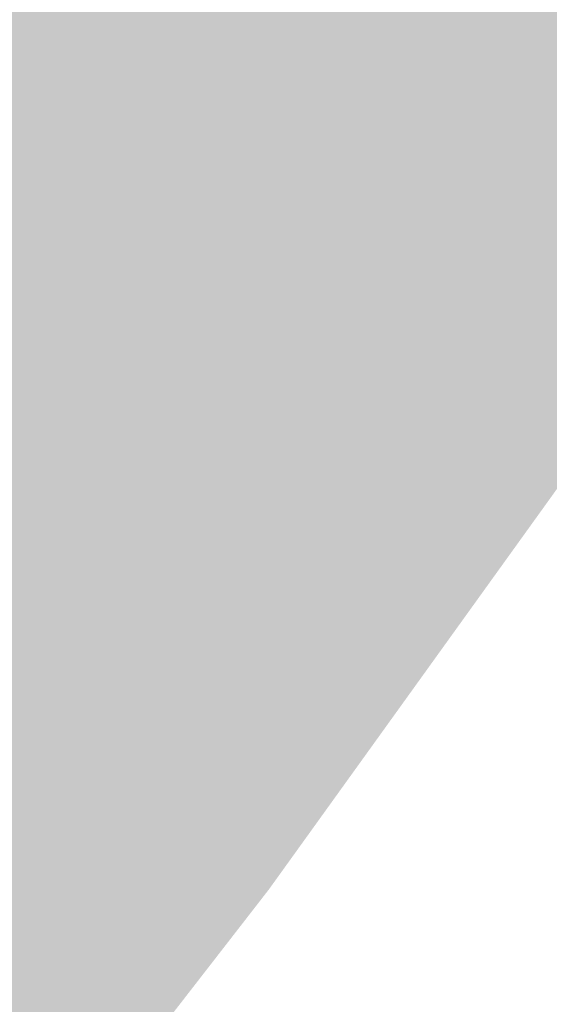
# Model space of a CAD drawing. Header units: millimetres. Extents: x 32690613 to 32694392, y 5343730 to 5344753.
# Tile 80 of 170: x 32692479.677 to 32692480.039, y 5344496.973 to 5344497.645. Entities that reach past the tile are written whole.
import ezdxf

# ---------------------------------------------------------------- set-up
doc = ezdxf.new("R2010")
doc.units = ezdxf.units.MM
doc.header["$LTSCALE"] = 0.01
doc.layers.add('Veg-Waldartig', color=7, linetype='Continuous', lineweight=5, true_color=0xb0ee53)

msp = doc.modelspace()

# ---------------------------------------------------------------- hatches: boundary and pattern name
at = {"layer": 'Veg-Waldartig', "transparency": 33554687}
msp.add_hatch(color=256, dxfattribs=at).paths.add_polyline_path([(32692443.58374, 5344463.77229), (32692445.22285, 5344464.26779), (32692446.15757, 5344464.60497), (32692446.28877, 5344464.74077), (32692446.41823, 5344464.8777), (32692446.54594, 5344465.01575), (32692446.67191, 5344465.15493), (32692446.79614, 5344465.29524), (32692446.91862, 5344465.43667), (32692447.03936, 5344465.57923), (32692447.15835, 5344465.72291), (32692450.73102, 5344470.51221), (32692451.79457, 5344471.91505), (32692452.90543, 5344473.28735), (32692454.06359, 5344474.62912), (32692455.26906, 5344475.94035), (32692456.52183, 5344477.22106), (32692457.8219, 5344478.47123), (32692459.16928, 5344479.69086), (32692460.56396, 5344480.87996), (32692475.47059, 5344492.59467), (32692476.14804, 5344493.12945), (32692476.80808, 5344493.69818), (32692477.4507, 5344494.30084), (32692478.07591, 5344494.93745), (32692478.68371, 5344495.60799), (32692479.2741, 5344496.31247), (32692479.84708, 5344497.05089), (32692480.40265, 5344497.82326), (32692480.69639, 5344498.69196), (32692481.04593, 5344499.52376), (32692481.45127, 5344500.31866), (32692481.91241, 5344501.07666), (32692482.42936, 5344501.79776), (32692483.0021, 5344502.48196), (32692483.63065, 5344503.12925), (32692484.315, 5344503.73965), (32692484.99741, 5344504.57055), (32692485.50768, 5344505.36123), (32692485.84581, 5344506.1117), (32692486.0118, 5344506.82197), (32692486.00565, 5344507.49203), (32692485.82736, 5344508.12187), (32692485.47692, 5344508.71151), (32692484.95435, 5344509.26094), (32692484.70236, 5344509.41056), (32692484.4454, 5344509.5474), (32692484.18346, 5344509.67147), (32692483.91654, 5344509.78275), (32692483.64466, 5344509.88127), (32692483.36779, 5344509.967), (32692483.08595, 5344510.03996), (32692482.79914, 5344510.10013), (32692482.47144, 5344510.22488), (32692482.1664, 5344510.37015), (32692481.88402, 5344510.53592), (32692481.62428, 5344510.7222), (32692481.38721, 5344510.929), (32692481.17278, 5344511.15631), (32692480.98101, 5344511.40412), (32692480.81189, 5344511.67245), (32692480.65123, 5344511.93136), (32692480.47479, 5344512.24058), (32692480.28257, 5344512.60013), (32692480.07458, 5344513.00999), (32692479.85082, 5344513.47019), (32692479.61127, 5344513.9807), (32692479.35595, 5344514.54154), (32692479.08486, 5344515.1527), (32692432.03746, 5344468.55883), (32692433.56456, 5344466.56212), (32692434.32948, 5344465.63175), (32692435.0709, 5344464.84278), (32692435.78881, 5344464.19521), (32692436.82129, 5344463.49097), (32692437.58834, 5344463.1597), (32692438.11609, 5344463.04428), (32692438.94454, 5344463.02089), (32692440.48903, 5344463.13971), (32692441.92073, 5344463.37622)])

doc.saveas('drawing.dxf')
